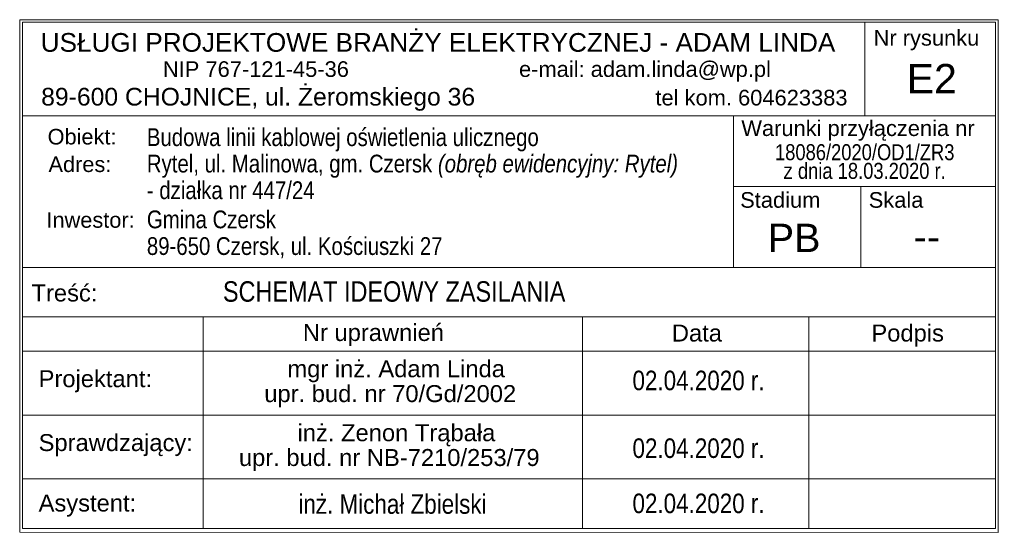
# Model space of a CAD drawing. Extents: x 6479293 to 6479884, y 5952007 to 5952178.
# Tile 1 of 3: x 6479293 to 6479403, y 5952052 to 5952110. Entities that reach past the tile are written whole.
import ezdxf
from ezdxf.enums import TextEntityAlignment as Align

# ---------------------------------------------------------------- set-up
doc = ezdxf.new("R2010")
doc.units = 0
doc.header["$MEASUREMENT"] = 0
doc.layers.get('0').update_dxf_attribs({"color": 8, "linetype": 'CONTINUOUS', "lineweight": 13})
doc.layers.add('E_proj_opisy', color=7, linetype='CONTINUOUS', lineweight=13)
doc.styles.add('Andy', font='arial.ttf', dxfattribs={"height": 2})
doc.styles.add('ARIAL', font='arial.ttf', dxfattribs={"height": 2})
doc.styles.add('Narrow', font='ARIALN.TTF', dxfattribs={"height": 2})

# ---------------------------------------------------------------- blocks, each defined once
blk = doc.blocks.new('data')
at = {"style": 'Narrow'}
blk.add_text('02.04.2020 r.', height=2, dxfattribs=at).set_placement((3540011.6, 6012177.69), align=Align.MIDDLE_CENTER)

msp = doc.modelspace()

# ---------------------------------------------------------------- linework, layer by layer
at = {"color": 7, "linetype": 'Continuous'}
for p, q in [((6479292.6, 5952052.33), (6479292.6, 5952110)), ((6479292.6, 5952110), (6479402.61, 5952110)), ((6479292.91, 5952052.77), (6479292.91, 5952109.71)), ((6479402.32, 5952052.77), (6479402.32, 5952109.71)), ((6479292.91, 5952065.52), (6479402.32, 5952065.52)), ((6479292.91, 5952058.33), (6479402.32, 5952058.33)), ((6479292.91, 5952052.77), (6479402.32, 5952052.77))]:
    msp.add_line(p, q, dxfattribs=at)
at = {"color": 7}
for p, q in [((6479402.61, 5952110), (6479402.61, 5952052.32)), ((6479292.91, 5952109.71), (6479402.32, 5952109.71)), ((6479387.62, 5952109.71), (6479387.62, 5952099.17)), ((6479292.91, 5952099.17), (6479402.32, 5952099.17)), ((6479372.84, 5952091.23), (6479402.32, 5952091.23)), ((6479387.18, 5952082.12), (6479387.18, 5952091.23)), ((6479292.9, 5952082.12), (6479402.3, 5952082.12)), ((6479292.9, 5952076.55), (6479402.3, 5952076.55)), ((6479313.23, 5952052.77), (6479313.23, 5952076.55)), ((6479355.87, 5952052.77), (6479355.87, 5952076.55)), ((6479381.31, 5952052.77), (6479381.32, 5952076.55)), ((6479292.9, 5952072.72), (6479402.3, 5952072.72)), ((6479292.6, 5952052.33), (6479402.61, 5952052.32))]:
    msp.add_line(p, q, dxfattribs=at)
at = {"color": 7, "flags": 128}
msp.add_lwpolyline([(6479372.84, 5952099.17), (6479372.84, 5952082.12)], dxfattribs=at)

# ---------------------------------------------------------------- block references
at = {"layer": 'E_proj_opisy', "xscale": 1.1, "yscale": 1.1, "zscale": 1.1}
for p in [(2585356.16, -661326.05), (2585356.16, -661333.67), (2585356.16, -661339.88)]:
    msp.add_blockref('data', p, dxfattribs=at)

# ---------------------------------------------------------------- texts
at = {"color": 7, "lineweight": 20}
for s, height, style, p in [('USŁUGI PROJEKTOWE BRANŻY ELEKTRYCZNEJ - ADAM LINDA', 2.1043, 'Andy', (6479339.63, 5952106.39)), ('Nr rysunku', 1.76, 'ARIAL', (6479394.54, 5952107.08)), ('NIP 767-121-45-36                            e-mail: adam.linda@wp.pl', 1.76, 'ARIAL', (6479342.88, 5952103.56)), ('89-600 CHOJNICE, ul. Żeromskiego 36', 1.9886, 'ARIAL', (6479319.41, 5952100.34)), ('tel kom. 604623383', 1.76, 'ARIAL', (6479374.87, 5952100.35))]:
    msp.add_text(s, height=height, dxfattribs=dict(at, style=style)).set_placement(p, align=Align.CENTER)
at = {"color": 7, "lineweight": 20, "style": 'ARIAL'}
for s, height, p in [('Stadium', 1.76, (6479373.6, 5952088.84)), ('Skala', 1.76, (6479388.05, 5952088.84)), ('Treść:', 1.909, (6479293.93, 5952078.3)), ('Nr uprawnień', 1.9091, (6479324.44, 5952073.85)), ('Data', 1.909, (6479365.92, 5952073.79)), ('Podpis', 1.909, (6479388.35, 5952073.79))]:
    msp.add_text(s, height=height, dxfattribs=at).set_placement(p)
for s, height, p in [('mgr inż. Adam Linda', 1.9091, (6479322.7, 5952070.73)), ('Projektant:', 1.9091, (6479294.73, 5952069.61)), ('upr. bud. nr 70/Gd/2002', 1.9091, (6479320.1, 5952067.93)), ('inż. Zenon Trąbała', 1.9091, (6479323.84, 5952063.53)), ('Sprawdzający:', 1.9091, (6479294.73, 5952062.42)), ('upr. bud. nr NB-7210/253/79', 1.9091, (6479317.25, 5952060.74)), ('Asystent:', 1.909, (6479294.73, 5952055.62))]:
    msp.add_text(s, height=height, dxfattribs=at).set_placement(p, align=Align.MIDDLE_LEFT)
at = {"color": 7, "lineweight": 20, "style": 'Narrow'}
msp.add_text('inż. Michał Zbielski', height=2.2, dxfattribs=at).set_placement((6479334.51, 5952055.51), align=Align.MIDDLE_CENTER)
at = {"layer": 'E_proj_opisy', "color": 7}
for s, height, style, p in [('E2', 3.3, 'ARIAL', (6479395.14, 5952101.72)), ('PB', 3.182, 'ARIAL', (6479379.66, 5952083.86)), ('--', 3.182, 'ARIAL', (6479394.58, 5952084)), ('SCHEMAT IDEOWY ZASILANIA', 2.3, 'Narrow', (6479334.7, 5952078.27))]:
    msp.add_text(s, height=height, dxfattribs=dict(at, style=style)).set_placement(p, align=Align.CENTER)
at = {"layer": 'E_proj_opisy', "color": 7, "lineweight": 20, "style": 'ARIAL'}
msp.add_text('Warunki przyłączenia nr', height=1.76, dxfattribs=at).set_placement((6479373.73, 5952096.91))
at = {"layer": 'E_proj_opisy', "color": 7, "style": 'ARIAL'}
for s, p in [('Obiekt:', (6479295.74, 5952095.96)), ('Adres:', (6479295.84, 5952092.86)), ('Inwestor:', (6479295.61, 5952086.59))]:
    msp.add_text(s, height=1.75, dxfattribs=at).set_placement(p)
at = {"layer": 'E_proj_opisy', "color": 1, "linetype": 'Continuous', "insert": (6479306.9, 5952097.78), "char_height": 2, "width": 63.72, "attachment_point": 1, "line_spacing_factor": 0.9, "style": 'Narrow'}
msp.add_mtext('\\C256;Budowa linii kablowej oświetlenia ulicznego', dxfattribs=at)
at = {"layer": 'E_proj_opisy', "linetype": 'Continuous', "insert": (6479387.6, 5952094.03), "char_height": 1.8, "attachment_point": 5, "line_spacing_factor": 0.7, "style": 'Narrow'}
msp.add_mtext('18086/2020/OD1/ZR3 \\Pz dnia 18.03.2020 r.', dxfattribs=at)
at = {"layer": 'E_proj_opisy', "linetype": 'Continuous', "char_height": 2, "attachment_point": 1, "line_spacing_factor": 0.9, "style": 'Narrow'}
for s, insert, width in [('\\A1;Rytel, ul. Malinowa, gm. Czersk {\\fArial Narrow|b0|i1|c238|p34;(obręb ewidencyjny: Rytel) \\P}- działka nr 447/24 ', (6479306.9, 5952094.81), 68.5559), ('\\A1;Gmina Czersk\\P89-650 Czersk, ul. Kościuszki 27', (6479306.9, 5952088.53), 63.6105)]:
    msp.add_mtext(s, dxfattribs=dict(at, insert=insert, width=width))

doc.saveas('drawing.dxf')
